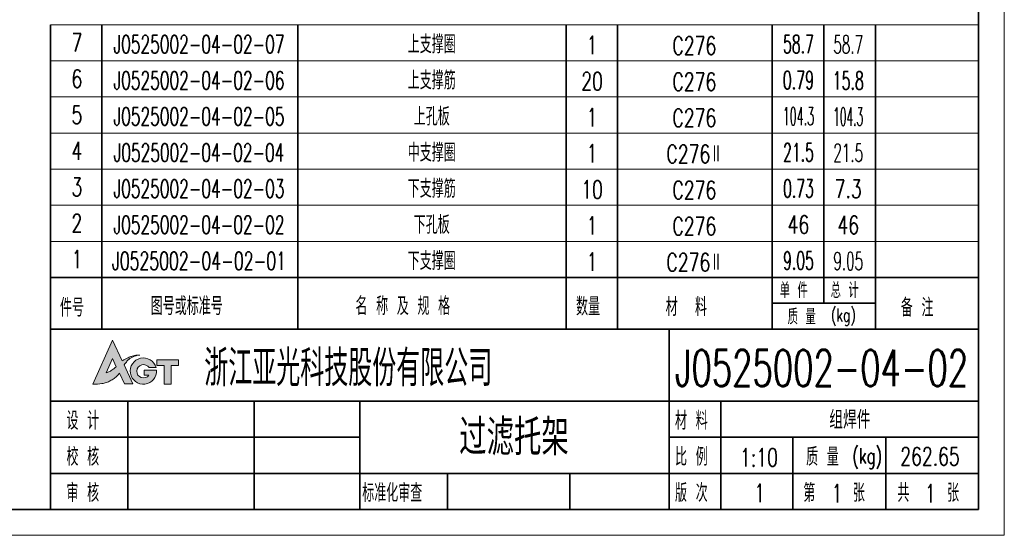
# Model space of a CAD drawing. Header units: millimetres. Extents: x -250 to 3950, y -50 to 2920.
# Tile 5 of 8: x 2040 to 3950, y -50 to 950. Entities that reach past the tile are written whole.
import ezdxf
from ezdxf.enums import TextEntityAlignment as Align

# ---------------------------------------------------------------- set-up
doc = ezdxf.new("R2010")
doc.units = ezdxf.units.MM
doc.header["$LTSCALE"] = 3
doc.linetypes.add('DASHED', pattern=[19.05, 12.7, -6.35])
doc.layers.add('YGJ不打印图层', color=250, linetype='Continuous', lineweight=35, plot=False)
for name, color, linetype, lineweight in [('YGJ波浪线', 3, 'Continuous', 15), ('YGJ粗实线', 7, 'Continuous', 35), ('YGJ细实线', 3, 'Continuous', 15), ('YGJ细虚线', 2, 'DASHED', 15)]:
    doc.layers.add(name, color=color, linetype=linetype, lineweight=lineweight)
doc.styles.add('标准', font='romans.shx', dxfattribs={"width": 0.7, "bigfont": 'hzdx.shx'})

# ---------------------------------------------------------------- blocks, each defined once
blk = doc.blocks.new('*U142')
at = {"layer": 'YGJ粗实线'}
for p in [(390, 287), (0, 0)]:
    blk.add_line(p, (390, 0), dxfattribs=at)
at = {"layer": 'YGJ细实线'}
for p in [(395, 292), (-25, -5)]:
    blk.add_line(p, (395, -5), dxfattribs=at)
blk = doc.blocks.new('图标')
at = {"layer": 'YGJ细实线', "true_color": 0x0194a4}
h = blk.add_hatch(color=134, dxfattribs=at)
h.dxf.hatch_style = 1
edge = h.paths.add_edge_path()
edge.add_line((3171, -778.12), (3171.97, -780.18))
edge.add_line((3171.97, -780.18), (3173.62, -780.18))
edge.add_line((3173.62, -780.18), (3171.94, -776.47))
edge.add_spline(control_points=[(3171.94, -776.47), (3172.04, -776.33), (3172.28, -776.01), (3172.66, -775.54), (3173.17, -775.17), (3173.69, -774.88), (3174.3, -774.67), (3174.74, -774.61), (3174.99, -774.57)], knot_values=[0, 0, 0, 0, 0.506127, 1.21303, 1.808166, 2.393737, 2.961146, 3.730688, 3.730688, 3.730688, 3.730688], degree=3, periodic=0)
edge.add_spline(control_points=[(3174.99, -774.57), (3174.82, -774.57), (3174.47, -774.56), (3173.96, -774.65), (3173.44, -774.78), (3172.96, -774.98), (3172.46, -775.19), (3172.01, -775.44), (3171.7, -775.62), (3171.54, -775.71)], knot_values=[0, 0, 0, 0, 0.51474, 1.050592, 1.532108, 2.126606, 2.609842, 3.144291, 3.68733, 3.68733, 3.68733, 3.68733], degree=3, periodic=0)
edge.add_line((3171.54, -775.71), (3169.66, -771.68))
edge.add_line((3169.66, -771.68), (3165.83, -780.24))
edge.add_spline(control_points=[(3165.83, -780.24), (3166.43, -780.23), (3167.33, -780.21), (3168.46, -779.89), (3169.27, -779.6), (3169.96, -779.12), (3170.58, -778.65), (3170.88, -778.27), (3171, -778.12)], knot_values=[0, 0, 0, 0, 1.794018, 2.686483, 3.50397, 4.356695, 5.212459, 5.80159, 5.80159, 5.80159, 5.80159], degree=3, periodic=0)
edge = h.paths.add_edge_path(flags=16)
edge.add_spline(control_points=[(3170.4, -776.84), (3170.28, -776.94), (3170.07, -777.1), (3169.76, -777.36), (3169.45, -777.56), (3169.12, -777.78), (3168.79, -777.93), (3168.56, -777.98), (3168.46, -778.01)], knot_values=[0, 0, 0, 0, 0.461656, 0.781514, 1.214544, 1.57739, 1.966104, 2.284035, 2.284035, 2.284035, 2.284035], degree=3, periodic=0)
edge.add_line((3168.46, -778.01), (3169.69, -775.27))
edge.add_line((3169.69, -775.27), (3170.4, -776.84))
h = blk.add_hatch(color=134, dxfattribs=at)
h.dxf.hatch_style = 1
h.paths.add_polyline_path([(3178.21, -777.51), (3175.84, -777.51), (3175.84, -778.49), (3176.72, -778.49, -3.223034), (3176.78, -777.02), (3178.12, -777.02, 2.021246), (3175.66, -780.24, 0.434957)])
h = blk.add_hatch(color=134, dxfattribs=at)
h.dxf.hatch_style = 1
h.paths.add_polyline_path([(3178.27, -776.35), (3178.27, -776.62), (3179.71, -776.62), (3179.71, -780.24), (3181.02, -780.24), (3181.02, -776.62), (3182.47, -776.62), (3182.47, -775.51), (3178.27, -775.51)])
at = {"layer": 'YGJ细实线', "color": 134, "true_color": 0x0194a4}
for p, q in [((3165.83, -780.24), (3169.66, -771.68)), ((3171.54, -775.71), (3169.66, -771.68)), ((3168.46, -778.01), (3169.69, -775.27)), ((3170.4, -776.84), (3169.69, -775.27)), ((3173.62, -780.18), (3171.94, -776.47)), ((3176.78, -777.02), (3178.12, -777.02)), ((3178.27, -775.51), (3182.47, -775.51)), ((3178.27, -775.51), (3178.27, -776.35)), ((3178.27, -775.51), (3178.27, -776.62)), ((3178.27, -776.62), (3179.71, -776.62)), ((3179.71, -776.62), (3179.71, -780.24)), ((3181.02, -776.62), (3182.47, -776.62)), ((3181.02, -776.62), (3181.02, -780.24)), ((3182.47, -775.51), (3182.47, -776.62)), ((3171.97, -780.18), (3171, -778.12)), ((3175.84, -778.49), (3175.84, -777.51)), ((3175.84, -777.51), (3178.21, -777.51)), ((3175.84, -778.49), (3176.72, -778.49)), ((3171.97, -780.18), (3173.62, -780.18)), ((3179.71, -780.24), (3181.02, -780.24))]:
    blk.add_line(p, q, dxfattribs=at)
for centre, radius, start, end in [((3175.66, -777.69), 2.55, 15.2946, 4.0279), ((3175.68, -777.72), 1.3, 32.4416, 323.4921)]:
    blk.add_arc(centre, radius, start, end, dxfattribs=at)
for points in [[(3171.54, -775.71), (3172.01, -775.44), (3172.48, -775.19), (3172.92, -774.99), (3173.48, -774.78), (3173.95, -774.66), (3174.48, -774.58), (3174.99, -774.57)], [(3174.99, -774.57), (3174.23, -774.71), (3173.7, -774.9), (3173.18, -775.17), (3172.71, -775.53), (3172.24, -776.07), (3171.94, -776.47)], [(3168.46, -778.01), (3168.77, -777.92), (3169.12, -777.77), (3169.43, -777.57), (3169.79, -777.33), (3170.03, -777.13), (3170.4, -776.84)], [(3171, -778.12), (3170.62, -778.57), (3169.96, -779.12), (3169.24, -779.58), (3168.48, -779.88), (3167.62, -780.11), (3165.83, -780.24)]]:
    blk.add_spline(points, degree=3, dxfattribs=at)
blk = doc.blocks.new('HC_BTL_BLK')
at = {"layer": 'YGJ不打印图层'}
for p, q in [((-140.5, 21), (-140.5, 0)), ((-79.27, 7), (-79.27, 0))]:
    blk.add_line(p, q, dxfattribs=at)
at = {"layer": 'YGJ粗实线'}
for p, q in [((-180, 35), (0, 35)), ((-180, 35), (-180, 0)), ((-60, 35), (-60, 0)), ((0, 0), (0, 35)), ((-180, 21), (-60, 21)), ((-165, 21), (-165, 0)), ((-120, 21), (-120, 0)), ((-60, 21), (0, 21)), ((-50, 7), (-50, 21)), ((-120, 14), (-180, 14)), ((0, 14), (-60, 14)), ((-36, 7), (-36, 14)), ((-18, 7), (-18, 14)), ((-120, 7), (-180, 7)), ((-60, 7), (-120, 7)), ((-103, 7), (-103, 0)), ((0, 7), (-60, 7)), ((-60, 7), (-60, 0)), ((-60, 7), (-60, 0)), ((-50, 0), (-50, 7)), ((-36, 0), (-36, 7)), ((-18, 0), (-18, 7)), ((-180, 0), (0, 0))]:
    blk.add_line(p, q, dxfattribs=at)
at = {"layer": 'YGJ细实线'}
blk.add_blockref('图标', (-3337.63, 804.53), dxfattribs=at)
at = {"layer": 'YGJ粗实线', "style": '标准', "width": 0.7}
for s, height, p in [('设 计', 3.5, (-176.89, 15.48)), ('材 料', 3.5, (-58.86, 15.48)), ('校 核', 3.5, (-176.89, 8.48)), ('比 例', 3.5, (-58.86, 8.48)), ('质 量', 3.5, (-33.44, 8.48)), ('(kg)', 3, (-24.46, 8.9)), ('审 核', 3.5, (-176.89, 1.48)), ('标准化审查', 3.5, (-119.53, 1.48)), ('版 次', 3.5, (-58.86, 1.48)), ('第    张', 3.5, (-33.99, 1.48)), ('共    张', 3.5, (-15.73, 1.48))]:
    blk.add_text(s, height=height, dxfattribs=at).set_placement(p)
at = {"layer": 'YGJ粗实线', "style": '标准'}
for tag, p, width in [('设计', (-163.61, 15.42), 0.7), ('设计日期', (-139.9, 15.53), 0.5), ('校核', (-163.62, 8.27), 0.7), ('校核日期', (-139.91, 8.15), 0.5), ('审核', (-163.9, 1.17), 0.7), ('审核日期', (-139.93, 1.47), 0.5), ('标准化', (-102.02, 1.32), 0.7), ('标准化日期', (-78.22, 1.4), 0.5)]:
    blk.add_attdef(tag, p, '', height=3.5, dxfattribs=dict(at, width=width))
at = {"layer": 'YGJ细虚线', "style": '标准', "width": 0.7}
blk.add_text('浙江亚光科技股份有限公司', height=7, dxfattribs=at).set_placement((-150.17, 23.91))
at = {"layer": 'YGJ细虚线', "style": '标准'}
blk.add_attdef('图样代号', text='', height=7, dxfattribs=at).set_placement((-58.84, 23.93), (-2.02, 23.93), align=Align.FIT)
at = {"layer": 'YGJ细虚线', "color": 2, "style": '标准'}
blk.add_attdef('材料名称', text='', height=3.5, dxfattribs=at).set_placement((-48.51, 15.65), (-1.4, 15.65), align=Align.FIT)
at = {"layer": 'YGJ细虚线', "style": '标准'}
blk.add_attdef('图样名称', text='', height=7, rotation=359.9203, dxfattribs=at).set_placement((-118.11, 10.54), (-62.08, 10.46), align=Align.FIT)
at = {"layer": 'YGJ细虚线', "style": '标准', "width": 0.7}
for tag, p in [('比例', (-42.58, 8.34)), ('版本号', (-42.46, 1.45)), ('页码', (-27.44, 1.39)), ('页数', (-9.32, 1.39))]:
    blk.add_attdef(tag, text='', height=3.5, dxfattribs=at).set_placement(p, align=Align.CENTER)
at = {"layer": 'YGJ细虚线', "color": 2, "style": '标准', "width": 0.7}
blk.add_attdef('重量', text='', height=3.5, dxfattribs=at).set_placement((-9.41, 8.55), align=Align.CENTER)
blk = doc.blocks.new('mx$INVTITLE')
at = {"layer": 'YGJ粗实线'}
for p, q in [((0, 10), (-180, 10)), ((-180, 0), (-180, 10)), ((-170, 0), (-170, 10)), ((-132, 0), (-132, 10)), ((-80, 0), (-80, 10)), ((-70, 0), (-70, 10)), ((-40, 0), (-40, 10)), ((-30, 10), (-30, 5)), ((-20, 0), (-20, 10)), ((0, 0), (0, 10)), ((-20, 5), (-40, 5)), ((-180, 0), (0, 0))]:
    blk.add_line(p, q, dxfattribs=at)
at = {"layer": 'YGJ细虚线', "style": '标准', "width": 0.7}
for s, height, p in [('单 件', 3, (-38.56, 6)), ('总 计', 3, (-28.68, 6)), ('件号', 3.5, (-178.15, 2.41)), ('图号或标准号', 3.5, (-160.55, 2.7)), ('名 称 及 规 格', 3.5, (-120.84, 2.7)), ('数量', 3.5, (-78.06, 2.61)), ('材  料', 3.5, (-60.68, 2.54)), ('备 注', 3.5, (-15.07, 2.41)), ('质 量', 3, (-37.01, 0.89)), ('(kg)', 2.5, (-28.62, 1.48))]:
    blk.add_text(s, height=height, dxfattribs=at).set_placement(p)
blk = doc.blocks.new('mx')
for p, q in [((-170, 0), (-170, 7)), ((-132, 0), (-132, 7)), ((-80, 0), (-80, 7)), ((-70, 0), (-70, 7)), ((-40, 0), (-40, 7)), ((-30, 0), (-30, 7)), ((-20, 0), (-20, 7)), ((0, 0), (0, 7))]:
    blk.add_line(p, q)
at = {"layer": 'YGJ粗实线'}
blk.add_line((-180, 0), (-180, 7), dxfattribs=at)
at = {"layer": 'YGJ细实线'}
for p, q in [((0, 7), (-180, 7)), ((0, 0), (-180, 0))]:
    blk.add_line(p, q, dxfattribs=at)
at = {"layer": 'YGJ细虚线', "style": '标准', "width": 0.7}
for tag, p in [('序号', (-174.87, 1.79)), ('数量', (-74.95, 1.3)), ('单重', (-34.93, 1.51)), ('总重', (-25.27, 1.42))]:
    blk.add_attdef(tag, text='', height=3.5, dxfattribs=at).set_placement(p, align=Align.CENTER)
at = {"layer": 'YGJ细虚线', "style": '标准'}
for tag, p, p2 in [('图号或标准号', (-169.36, 1.46), (-133.02, 1.46)), ('名称及规格型号', (-130.92, 1.46), (-81.17, 1.46)), ('材料', (-69.2, 1.19), (-41.03, 1.19)), ('备注', (-19.06, 1.51), (-0.99, 1.51))]:
    blk.add_attdef(tag, text='', height=3.5, dxfattribs=at).set_placement(p, p2, align=Align.FIT)

msp = doc.modelspace()

# ---------------------------------------------------------------- block references
at = {"layer": 'YGJ波浪线', "ltscale": 0.833333, "xscale": 10, "yscale": 10, "zscale": 10}
msp.add_blockref('*U142', (0, 0), dxfattribs=at)
at = {"layer": 'YGJ波浪线', "xscale": 10, "yscale": 10, "zscale": 10}
msp.add_blockref('mx$INVTITLE', (3900, 350), dxfattribs=at)
at = {"layer": 'YGJ波浪线', "ltscale": 0.833333}
ref = msp.add_blockref('HC_BTL_BLK', (3900, 0), dxfattribs=dict(at, xscale=10, yscale=10, zscale=10))
ref.add_attrib('图样名称', '过滤托架', dxfattribs={"layer": 'YGJ细虚线', "height": 70, "rotation": 359.920282, "style": '标准', "width": 0.8}).set_placement((2999.042, 105.015), align=Align.CENTER)
ref.add_attrib('图样代号', 'J0525002-04-02', dxfattribs={"layer": 'YGJ细虚线', "height": 70, "style": '标准', "width": 0.59805}).set_placement((3311.609, 239.321), (3879.756, 239.321), align=Align.FIT)
ref.add_attrib('比例', '1:10', dxfattribs={"layer": 'YGJ细虚线', "height": 35, "style": '标准', "width": 0.7}).set_placement((3474.219, 83.398), align=Align.CENTER)
ref.add_attrib('页码', '1', dxfattribs={"layer": 'YGJ细虚线', "height": 35, "style": '标准', "width": 0.7}).set_placement((3625.559, 13.904), align=Align.CENTER)
ref.add_attrib('页数', '1', dxfattribs={"layer": 'YGJ细虚线', "height": 35, "style": '标准', "width": 0.7}).set_placement((3806.753, 13.904), align=Align.CENTER)
ref.add_attrib('版本号', '1', dxfattribs={"layer": 'YGJ细虚线', "height": 35, "style": '标准', "width": 0.7}).set_placement((3475.425, 14.538), align=Align.CENTER)
ref.add_attrib('材料名称', '组焊件', dxfattribs={"layer": 'YGJ细虚线', "color": 2, "height": 35, "style": '标准', "width": 0.8}).set_placement((3650.442, 156.54), align=Align.CENTER)
ref.add_attrib('重量', '262.65', dxfattribs={"layer": 'YGJ细虚线', "color": 2, "height": 35, "style": '标准', "width": 0.7}).set_placement((3805.898, 85.502), align=Align.CENTER)
at = {"layer": 'YGJ粗实线'}
ref = msp.add_blockref('mx', (3900, 870), dxfattribs=dict(at, xscale=10, yscale=10, zscale=10))
ref.add_attrib('序号', '7', dxfattribs={"layer": 'YGJ细虚线', "height": 35, "style": '标准', "width": 0.7}).set_placement((2151.304, 887.868), align=Align.CENTER)
ref.add_attrib('图号或标准号', 'J0525002-04-02-07', dxfattribs={"layer": 'YGJ细虚线', "height": 35, "style": '标准', "width": 0.624821}).set_placement((2388.074, 884.647), align=Align.CENTER)
ref.add_attrib('名称及规格型号', '上支撑圈', dxfattribs={"layer": 'YGJ细虚线', "height": 35, "style": '标准', "width": 0.7}).set_placement((2839.573, 884.637), align=Align.CENTER)
ref.add_attrib('数量', '1', dxfattribs={"layer": 'YGJ细虚线', "height": 35, "style": '标准', "width": 0.7}).set_placement((3150.461, 883.012), align=Align.CENTER)
ref.add_attrib('材料', 'C276', dxfattribs={"layer": 'YGJ细虚线', "height": 35, "style": '标准', "width": 0.7}).set_placement((3348.891, 881.909), align=Align.CENTER)
ref.add_attrib('单重', '58.7', dxfattribs={"layer": 'YGJ细虚线', "height": 35, "style": '标准', "width": 0.568174}).set_placement((3550.727, 885.115), align=Align.CENTER)
ref.add_attrib('总重', '58.7', dxfattribs={"layer": 'YGJ细虚线', "height": 35, "style": '标准', "width": 0.548832}).set_placement((3647.309, 884.239), align=Align.CENTER)
ref = msp.add_blockref('mx', (3900, 800), dxfattribs=dict(at, xscale=10, yscale=10, zscale=10))
ref.add_attrib('序号', '6', dxfattribs={"layer": 'YGJ细虚线', "height": 35, "style": '标准', "width": 0.7}).set_placement((2151.304, 817.868), align=Align.CENTER)
ref.add_attrib('图号或标准号', 'J0525002-04-02-06', dxfattribs={"layer": 'YGJ细虚线', "height": 35, "style": '标准', "width": 0.624821}).set_placement((2388.074, 814.647), align=Align.CENTER)
ref.add_attrib('名称及规格型号', '上支撑筋', dxfattribs={"layer": 'YGJ细虚线', "height": 35, "style": '标准', "width": 0.7}).set_placement((2839.573, 814.637), align=Align.CENTER)
ref.add_attrib('数量', '20', dxfattribs={"layer": 'YGJ细虚线', "height": 35, "style": '标准', "width": 0.7}).set_placement((3150.461, 813.012), align=Align.CENTER)
ref.add_attrib('材料', 'C276', dxfattribs={"layer": 'YGJ细虚线', "height": 35, "style": '标准', "width": 0.7}).set_placement((3348.891, 811.909), align=Align.CENTER)
ref.add_attrib('单重', '0.79', dxfattribs={"layer": 'YGJ细虚线', "height": 35, "style": '标准', "width": 0.577193}).set_placement((3550.727, 815.115), align=Align.CENTER)
ref.add_attrib('总重', '15.8', dxfattribs={"layer": 'YGJ细虚线', "height": 35, "style": '标准', "width": 0.575824}).set_placement((3647.309, 814.239), align=Align.CENTER)
ref = msp.add_blockref('mx', (3900, 730), dxfattribs=dict(at, xscale=10, yscale=10, zscale=10))
ref.add_attrib('序号', '5', dxfattribs={"layer": 'YGJ细虚线', "height": 35, "style": '标准', "width": 0.7}).set_placement((2151.304, 747.868), align=Align.CENTER)
ref.add_attrib('图号或标准号', 'J0525002-04-02-05', dxfattribs={"layer": 'YGJ细虚线', "height": 35, "style": '标准', "width": 0.624821}).set_placement((2388.074, 744.647), align=Align.CENTER)
ref.add_attrib('名称及规格型号', '上孔板', dxfattribs={"layer": 'YGJ细虚线', "height": 35, "style": '标准', "width": 0.7}).set_placement((2839.573, 744.637), align=Align.CENTER)
ref.add_attrib('数量', '1', dxfattribs={"layer": 'YGJ细虚线', "height": 35, "style": '标准', "width": 0.7}).set_placement((3150.461, 743.012), align=Align.CENTER)
ref.add_attrib('材料', 'C276', dxfattribs={"layer": 'YGJ细虚线', "height": 35, "style": '标准', "width": 0.7}).set_placement((3348.891, 741.909), align=Align.CENTER)
ref.add_attrib('单重', '104.3', dxfattribs={"layer": 'YGJ细虚线', "height": 35, "style": '标准', "width": 0.448928}).set_placement((3550.727, 745.115), align=Align.CENTER)
ref.add_attrib('总重', '104.3', dxfattribs={"layer": 'YGJ细虚线', "height": 35, "style": '标准', "width": 0.433645}).set_placement((3647.309, 744.239), align=Align.CENTER)
ref = msp.add_blockref('mx', (3900, 660), dxfattribs=dict(at, xscale=10, yscale=10, zscale=10))
ref.add_attrib('序号', '4', dxfattribs={"layer": 'YGJ细虚线', "height": 35, "style": '标准', "width": 0.7}).set_placement((2151.304, 677.868), align=Align.CENTER)
ref.add_attrib('图号或标准号', 'J0525002-04-02-04', dxfattribs={"layer": 'YGJ细虚线', "height": 35, "style": '标准', "width": 0.623036}).set_placement((2388.074, 674.647), align=Align.CENTER)
ref.add_attrib('名称及规格型号', '中支撑圈', dxfattribs={"layer": 'YGJ细虚线', "height": 35, "style": '标准', "width": 0.7}).set_placement((2839.573, 674.637), align=Align.CENTER)
ref.add_attrib('数量', '1', dxfattribs={"layer": 'YGJ细虚线', "height": 35, "style": '标准', "width": 0.7}).set_placement((3150.461, 673.012), align=Align.CENTER)
ref.add_attrib('材料', 'C276Ⅱ', dxfattribs={"layer": 'YGJ细虚线', "height": 35, "style": '标准', "width": 0.7}).set_placement((3348.891, 671.909), align=Align.CENTER)
ref.add_attrib('单重', '21.5', dxfattribs={"layer": 'YGJ细虚线', "height": 35, "style": '标准', "width": 0.568174}).set_placement((3550.727, 675.115), align=Align.CENTER)
ref.add_attrib('总重', '21.5', dxfattribs={"layer": 'YGJ细虚线', "height": 35, "style": '标准', "width": 0.548832}).set_placement((3647.309, 674.239), align=Align.CENTER)
ref = msp.add_blockref('mx', (3900, 590), dxfattribs=dict(at, xscale=10, yscale=10, zscale=10))
ref.add_attrib('序号', '3', dxfattribs={"layer": 'YGJ细虚线', "height": 35, "style": '标准', "width": 0.7}).set_placement((2151.304, 607.868), align=Align.CENTER)
ref.add_attrib('图号或标准号', 'J0525002-04-02-03', dxfattribs={"layer": 'YGJ细虚线', "height": 35, "style": '标准', "width": 0.624821}).set_placement((2388.074, 604.647), align=Align.CENTER)
ref.add_attrib('名称及规格型号', '下支撑筋', dxfattribs={"layer": 'YGJ细虚线', "height": 35, "style": '标准', "width": 0.7}).set_placement((2839.573, 604.637), align=Align.CENTER)
ref.add_attrib('数量', '10', dxfattribs={"layer": 'YGJ细虚线', "height": 35, "style": '标准', "width": 0.7}).set_placement((3150.461, 603.012), align=Align.CENTER)
ref.add_attrib('材料', 'C276', dxfattribs={"layer": 'YGJ细虚线', "height": 35, "style": '标准', "width": 0.7}).set_placement((3348.891, 601.909), align=Align.CENTER)
ref.add_attrib('单重', '0.73', dxfattribs={"layer": 'YGJ细虚线', "height": 35, "style": '标准', "width": 0.568174}).set_placement((3550.727, 605.115), align=Align.CENTER)
ref.add_attrib('总重', '7.3', dxfattribs={"layer": 'YGJ细虚线', "height": 35, "style": '标准', "width": 0.7}).set_placement((3647.309, 604.239), align=Align.CENTER)
ref = msp.add_blockref('mx', (3900, 520), dxfattribs=dict(at, xscale=10, yscale=10, zscale=10))
ref.add_attrib('序号', '2', dxfattribs={"layer": 'YGJ细虚线', "height": 35, "style": '标准', "width": 0.7}).set_placement((2151.304, 537.868), align=Align.CENTER)
ref.add_attrib('图号或标准号', 'J0525002-04-02-02', dxfattribs={"layer": 'YGJ细虚线', "height": 35, "style": '标准', "width": 0.624821}).set_placement((2388.074, 534.647), align=Align.CENTER)
ref.add_attrib('名称及规格型号', '下孔板', dxfattribs={"layer": 'YGJ细虚线', "height": 35, "style": '标准', "width": 0.7}).set_placement((2839.573, 534.637), align=Align.CENTER)
ref.add_attrib('数量', '1', dxfattribs={"layer": 'YGJ细虚线', "height": 35, "style": '标准', "width": 0.7}).set_placement((3150.461, 533.012), align=Align.CENTER)
ref.add_attrib('材料', 'C276', dxfattribs={"layer": 'YGJ细虚线', "height": 35, "style": '标准', "width": 0.7}).set_placement((3348.891, 531.909), align=Align.CENTER)
ref.add_attrib('单重', '46', dxfattribs={"layer": 'YGJ细虚线', "height": 35, "style": '标准', "width": 0.7}).set_placement((3550.727, 535.115), align=Align.CENTER)
ref.add_attrib('总重', '46', dxfattribs={"layer": 'YGJ细虚线', "height": 35, "style": '标准', "width": 0.7}).set_placement((3647.309, 534.239), align=Align.CENTER)
ref = msp.add_blockref('mx', (3900, 450), dxfattribs=dict(at, xscale=10, yscale=10, zscale=10))
ref.add_attrib('序号', '1', dxfattribs={"layer": 'YGJ细虚线', "height": 35, "style": '标准', "width": 0.7}).set_placement((2151.304, 467.868), align=Align.CENTER)
ref.add_attrib('图号或标准号', 'J0525002-04-02-01', dxfattribs={"layer": 'YGJ细虚线', "height": 35, "style": '标准', "width": 0.635751}).set_placement((2388.074, 464.647), align=Align.CENTER)
ref.add_attrib('名称及规格型号', '下支撑圈', dxfattribs={"layer": 'YGJ细虚线', "height": 35, "style": '标准', "width": 0.7}).set_placement((2839.573, 464.637), align=Align.CENTER)
ref.add_attrib('数量', '1', dxfattribs={"layer": 'YGJ细虚线', "height": 35, "style": '标准', "width": 0.7}).set_placement((3150.461, 463.012), align=Align.CENTER)
ref.add_attrib('材料', 'C276Ⅱ', dxfattribs={"layer": 'YGJ细虚线', "height": 35, "style": '标准', "width": 0.7}).set_placement((3348.891, 461.909), align=Align.CENTER)
ref.add_attrib('单重', '9.05', dxfattribs={"layer": 'YGJ细虚线', "height": 35, "style": '标准', "width": 0.568174}).set_placement((3550.727, 465.115), align=Align.CENTER)
ref.add_attrib('总重', '9.05', dxfattribs={"layer": 'YGJ细虚线', "height": 35, "style": '标准', "width": 0.548832}).set_placement((3647.309, 464.239), align=Align.CENTER)

doc.saveas('drawing.dxf')
